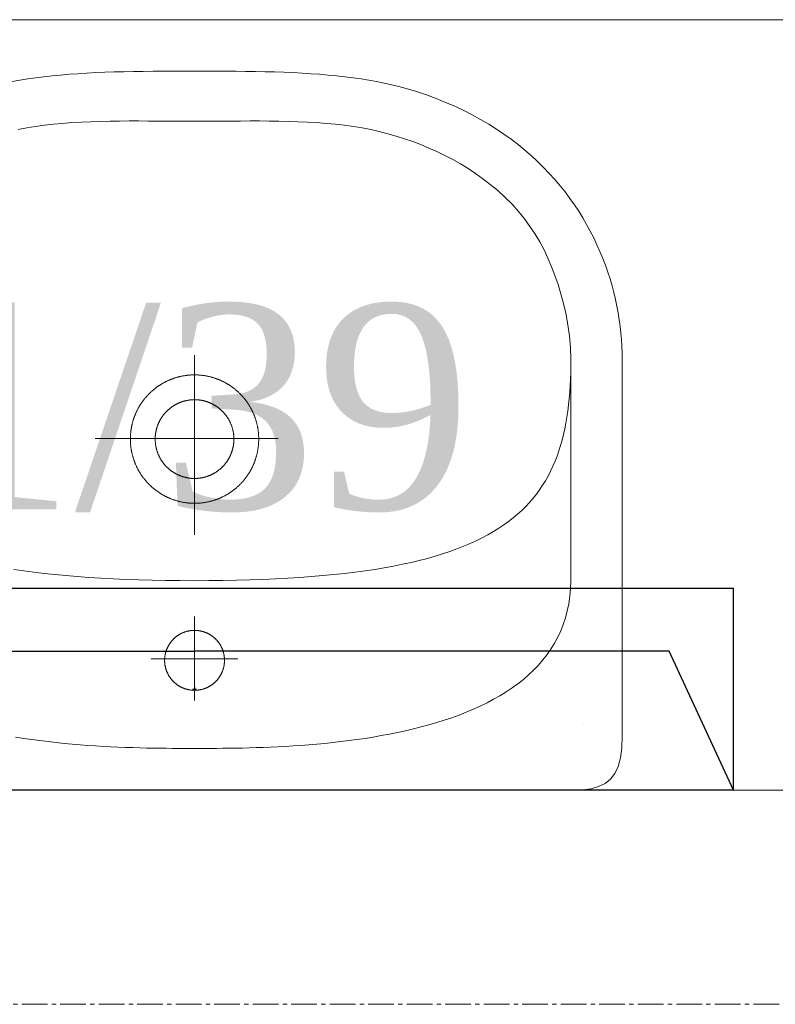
# Model space of a CAD drawing. Header units: centimetres. Extents: x 88729 to 133553, y -16225 to 14174.
# Tile 173 of 231: x 92261 to 92305, y -6861 to -6804. Entities that reach past the tile are written whole.
import ezdxf
from ezdxf.enums import TextEntityAlignment as Align

# ---------------------------------------------------------------- set-up
doc = ezdxf.new("R2010")
doc.units = ezdxf.units.CM
doc.linetypes.add('CENTER2', pattern=[1.125, 0.75, -0.125, 0.125, -0.125])
doc.layers.add('A-ARMATURA', color=252, linetype='Continuous', lineweight=5)
doc.layers.add('E_Istn_pozostaje', color=132, linetype='Continuous', lineweight=25)
for name, color, linetype in [('A-OS', 252, 'CENTER2'), ('A-SCIANY', 252, 'Continuous'), ('E_opisy siły', 5, 'Continuous'), ('E_PODKLAD', 7, 'Continuous'), ('E_siła', 5, 'Continuous'), ('R-MET-IWE', 252, 'Continuous')]:
    doc.layers.add(name, color=color, linetype=linetype)
doc.styles.add('old', font='BOOKOS.TTF')
doc.styles.get("Standard").update_dxf_attribs({"font": 'txt.shx'})

# ---------------------------------------------------------------- blocks, each defined once
blk = doc.blocks.new('RLX_F50_18W')
at = {"ltscale": 0.1}
for p, q in [((5.9, 31.5), (-5.9, 31.5)), ((-5.9, -31.5), (-5.9, 31.5)), ((5.9, 31.5), (-2.224, 27.739)), ((5.9, 31.5), (5.9, -31.5)), ((-2.224, 27.739), (-2.224, 0)), ((-2.224, -27.739), (-2.224, 0)), ((-0.118, 0), (0, 0)), ((0, -0.118), (0, 0.118)), ((0, 0), (0.118, 0))]:
    blk.add_line(p, q, dxfattribs=at)
at = {"ltscale": 0.1, "flags": 9}
blk.add_attdef('RLXLUM', (0, 0), '', height=0.1, dxfattribs=at)
blk = doc.blocks.new('E_opis siły')
at = {"layer": 'E_siła', "linetype": 'Continuous', "ltscale": 0.5, "style": 'old', "flags": 4}
blk.add_attdef('OBWÓD', (0, 0), '', height=12, dxfattribs=at)
blk = doc.blocks.new('A$C3A7D2EB8')
at = {"layer": 'A-ARMATURA'}
for p, q in [((22.711, 16.627), (22.711, 16.627)), ((1.75, 12.947), (1.75, 12.947)), ((2.3, 0.027), (2.3, 0.027)), ((3.75, 0.027), (3.75, 0.027))]:
    blk.add_line(p, q, dxfattribs=at)
for points in [[(-22.131, 20.535), (-0.008, 20.535), (22.115, 20.535), (22.679, 20.513), (23.178, 20.443), (23.613, 20.319), (23.987, 20.133), (24.299, 19.879), (24.552, 19.551), (24.746, 19.142), (24.884, 18.645), (24.965, 18.054), (24.992, 17.362), (24.992, -4.665), (24.988, -5.035), (24.973, -5.409), (24.95, -5.788), (24.917, -6.171), (24.873, -6.557), (24.82, -6.947), (24.757, -7.339), (24.682, -7.734), (24.598, -8.13), (24.502, -8.528), (24.396, -8.927), (24.278, -9.327), (24.149, -9.727), (24.009, -10.127), (23.857, -10.526), (23.693, -10.925), (23.516, -11.322), (23.328, -11.717), (23.127, -12.111), (22.914, -12.502), (22.688, -12.89), (22.449, -13.274), (22.197, -13.655), (21.931, -14.032), (21.652, -14.404), (21.359, -14.771), (21.053, -15.132), (20.732, -15.488), (20.398, -15.838), (20.049, -16.181), (19.685, -16.518), (19.307, -16.846), (18.913, -17.167), (18.505, -17.48), (18.081, -17.784), (17.642, -18.08), (17.188, -18.365), (16.717, -18.641), (16.231, -18.907), (15.728, -19.162), (15.209, -19.406), (14.674, -19.639), (14.122, -19.859), (13.553, -20.068), (12.966, -20.264), (12.363, -20.446), (12.363, -20.446), (11.945, -20.561), (11.518, -20.667), (11.084, -20.764), (10.641, -20.853), (10.19, -20.934), (9.731, -21.008), (9.264, -21.075), (8.788, -21.134), (8.304, -21.188), (7.811, -21.235), (7.31, -21.277), (6.8, -21.313), (6.282, -21.345), (5.754, -21.372), (5.219, -21.394), (4.674, -21.413), (4.12, -21.428), (3.558, -21.44), (2.986, -21.449), (2.406, -21.456), (1.816, -21.46), (1.217, -21.463), (0.609, -21.465), (-0.008, -21.465), (-0.008, -21.465), (-0.625, -21.465), (-1.233, -21.463), (-1.832, -21.46), (-2.421, -21.456), (-3.002, -21.449), (-3.573, -21.44), (-4.136, -21.428), (-4.689, -21.413), (-5.234, -21.394), (-5.77, -21.372), (-6.297, -21.345), (-6.816, -21.313), (-7.325, -21.277), (-7.827, -21.235), (-8.319, -21.188), (-8.804, -21.134), (-9.279, -21.075), (-9.747, -21.008), (-10.206, -20.934), (-10.657, -20.853)], [(-10.311, -18.045), (-9.806, -18.145), (-9.297, -18.233), (-8.776, -18.303), (-8.246, -18.362), (-7.708, -18.412), (-7.163, -18.452), (-6.612, -18.484), (-6.058, -18.508), (-5.5, -18.526), (-4.94, -18.539), (-4.379, -18.546), (-3.819, -18.55), (-3.26, -18.55), (-2.704, -18.548), (-2.152, -18.545), (-1.605, -18.541), (-1.065, -18.538), (-0.532, -18.535), (-0.008, -18.535), (0.516, -18.535), (1.049, -18.538), (1.589, -18.541), (2.136, -18.545), (2.688, -18.548), (3.244, -18.55), (3.803, -18.55), (4.363, -18.546), (4.924, -18.539), (5.484, -18.526), (6.042, -18.508), (6.597, -18.484), (7.147, -18.452), (7.692, -18.412), (8.23, -18.362), (8.76, -18.303), (9.281, -18.233), (9.79, -18.145), (10.295, -18.045), (10.796, -17.932), (11.292, -17.807), (11.783, -17.668), (12.27, -17.515), (12.752, -17.348), (13.228, -17.168), (13.7, -16.972), (14.167, -16.762), (14.629, -16.536), (15.085, -16.295), (15.536, -16.039), (15.981, -15.766), (16.421, -15.476), (16.855, -15.17), (17.283, -14.846), (17.705, -14.505), (18.56, -13.689), (18.934, -13.264), (19.281, -12.832), (19.601, -12.393), (19.897, -11.945), (20.17, -11.487), (20.421, -11.017), (20.653, -10.536), (20.866, -10.041), (21.061, -9.531), (21.242, -9.005), (21.408, -8.462), (21.562, -7.901), (21.704, -7.32), (21.822, -6.649), (21.908, -5.987), (21.965, -5.32), (21.992, -4.636), (21.992, 8.296), (21.975, 8.758), (21.934, 9.206), (21.87, 9.64), (21.784, 10.059), (21.675, 10.464), (21.545, 10.855), (21.395, 11.232), (21.224, 11.596), (21.034, 11.947), (20.825, 12.286), (20.599, 12.611), (20.354, 12.924), (20.093, 13.225), (19.816, 13.514), (19.523, 13.792), (19.216, 14.058), (18.894, 14.312), (18.558, 14.556), (18.209, 14.789), (17.849, 15.012), (17.476, 15.224), (17.092, 15.427), (16.698, 15.619), (16.294, 15.802), (15.881, 15.976), (15.459, 16.141), (15.03, 16.297), (14.593, 16.445), (14.149, 16.584), (13.7, 16.715), (13.245, 16.838), (12.786, 16.954), (12.323, 17.063), (11.856, 17.164), (11.386, 17.258), (10.914, 17.346), (10.441, 17.427), (9.967, 17.503), (9.493, 17.572), (9.019, 17.636), (8.546, 17.694), (8.075, 17.747), (7.606, 17.795), (7.14, 17.839), (6.678, 17.878), (6.22, 17.913), (5.767, 17.944), (5.319, 17.971), (4.878, 17.994), (4.443, 18.015), (4.016, 18.032), (3.597, 18.047), (3.187, 18.059), (2.786, 18.068), (2.395, 18.076), (2.015, 18.082), (1.646, 18.086), (1.289, 18.089), (0.944, 18.091), (0.613, 18.092), (0.295, 18.093), (-0.008, 18.093), (-0.008, 18.093), (-0.311, 18.093), (-0.628, 18.092), (-0.96, 18.091), (-1.304, 18.089), (-1.661, 18.086), (-2.03, 18.082), (-2.411, 18.076), (-2.802, 18.068), (-3.203, 18.059), (-3.613, 18.047), (-4.032, 18.032), (-4.459, 18.015), (-4.894, 17.994), (-5.335, 17.971), (-5.783, 17.944), (-6.236, 17.913), (-6.694, 17.878), (-7.156, 17.839), (-7.622, 17.795), (-8.09, 17.747), (-8.562, 17.694), (-9.034, 17.636), (-9.508, 17.572), (-9.983, 17.503), (-10.457, 17.427)], [(-0.008, 10.387), (-0.008, 15.291)], [(-2.53, 12.856), (2.53, 12.856)], [(-0.008, 8.296), (-0.85, 8.293), (-1.672, 8.284), (-2.472, 8.269), (-3.252, 8.249), (-4.012, 8.223), (-4.752, 8.19), (-5.472, 8.152), (-6.173, 8.108), (-6.854, 8.058), (-7.517, 8.002), (-8.16, 7.941), (-8.785, 7.873), (-9.392, 7.799), (-9.981, 7.719), (-10.552, 7.633)], [(21.992, -4.665), (21.99, -4.259), (21.982, -3.86), (21.969, -3.468), (21.95, -3.082), (21.924, -2.703), (21.893, -2.331), (21.855, -1.966), (21.811, -1.607), (21.759, -1.255), (21.701, -0.909), (21.634, -0.57), (21.56, -0.238), (21.478, 0.088), (21.388, 0.407), (21.289, 0.719), (21.182, 1.025), (21.065, 1.325), (20.939, 1.617), (20.804, 1.904), (20.659, 2.184), (20.504, 2.457), (20.339, 2.724), (20.163, 2.985), (19.977, 3.239), (19.779, 3.486), (19.571, 3.727), (19.35, 3.962), (19.118, 4.191), (18.874, 4.413), (18.618, 4.629), (18.349, 4.838), (18.068, 5.041), (17.773, 5.238), (17.466, 5.428), (17.145, 5.613), (16.81, 5.79), (16.461, 5.962), (16.097, 6.128), (15.72, 6.287), (15.327, 6.44), (14.92, 6.587), (14.497, 6.728), (14.059, 6.862), (13.605, 6.991), (13.135, 7.113), (12.649, 7.229), (12.146, 7.339), (11.627, 7.443), (11.09, 7.541), (10.537, 7.633), (9.966, 7.719), (9.377, 7.799), (8.77, 7.873), (8.145, 7.941), (7.501, 8.002), (6.839, 8.058), (6.157, 8.108), (5.457, 8.152), (4.736, 8.19), (3.997, 8.223), (3.237, 8.249), (2.457, 8.269), (1.656, 8.284), (0.835, 8.293), (-0.008, 8.296)], [(0, -4.88), (0, 5.618)], [(4.88, 0), (-5.799, 0)]]:
    blk.add_lwpolyline(points, dxfattribs=at)
for points in [[(1.75, 12.945), (1.75, 12.968), (1.749, 12.991), (1.748, 13.014), (1.747, 13.037), (1.746, 13.059), (1.745, 13.082), (1.743, 13.105), (1.74, 13.128), (1.738, 13.151), (1.735, 13.173), (1.732, 13.196), (1.729, 13.219), (1.725, 13.241), (1.721, 13.264), (1.717, 13.286), (1.712, 13.309), (1.707, 13.331), (1.702, 13.354), (1.696, 13.376), (1.691, 13.398), (1.685, 13.42), (1.678, 13.442), (1.672, 13.464), (1.665, 13.486), (1.658, 13.508), (1.65, 13.529), (1.642, 13.551), (1.634, 13.572), (1.626, 13.594), (1.617, 13.615), (1.608, 13.636), (1.599, 13.657), (1.59, 13.678), (1.58, 13.699), (1.57, 13.719), (1.56, 13.74), (1.549, 13.76), (1.539, 13.78), (1.528, 13.8), (1.516, 13.82), (1.505, 13.84), (1.493, 13.86), (1.481, 13.879), (1.469, 13.898), (1.456, 13.917), (1.443, 13.936), (1.43, 13.955), (1.417, 13.974), (1.403, 13.992), (1.389, 14.011), (1.375, 14.029), (1.361, 14.047), (1.347, 14.064), (1.332, 14.082), (1.317, 14.099), (1.302, 14.116), (1.286, 14.133), (1.271, 14.15), (1.255, 14.167), (1.239, 14.183), (1.222, 14.199), (1.206, 14.215), (1.189, 14.231), (1.172, 14.246), (1.155, 14.261), (1.138, 14.276), (1.12, 14.291), (1.103, 14.306), (1.085, 14.32), (1.067, 14.334), (1.049, 14.348), (1.03, 14.362), (1.012, 14.375), (0.993, 14.388), (0.974, 14.401), (0.955, 14.413), (0.935, 14.426), (0.916, 14.438), (0.896, 14.45), (0.877, 14.461), (0.857, 14.473), (0.837, 14.484), (0.817, 14.495), (0.796, 14.505), (0.776, 14.516), (0.755, 14.526), (0.734, 14.535), (0.714, 14.545), (0.693, 14.554), (0.671, 14.563), (0.65, 14.572), (0.629, 14.58), (0.608, 14.588), (0.586, 14.596), (0.564, 14.603), (0.543, 14.611), (0.521, 14.618), (0.499, 14.624), (0.477, 14.631), (0.455, 14.637), (0.433, 14.643), (0.41, 14.648), (0.388, 14.653), (0.366, 14.658), (0.343, 14.663), (0.321, 14.667), (0.298, 14.671), (0.276, 14.675), (0.253, 14.679), (0.23, 14.682), (0.208, 14.685), (0.185, 14.687), (0.162, 14.689), (0.139, 14.691), (0.116, 14.693), (0.094, 14.694), (0.071, 14.696), (0.048, 14.696), (0.025, 14.697), (0.002, 14.697), (-0.021, 14.697), (-0.044, 14.696), (-0.067, 14.696), (-0.09, 14.695), (-0.112, 14.693), (-0.135, 14.692), (-0.158, 14.69), (-0.181, 14.688), (-0.204, 14.685), (-0.226, 14.682), (-0.249, 14.679), (-0.272, 14.676), (-0.294, 14.672), (-0.317, 14.668), (-0.339, 14.664), (-0.362, 14.659), (-0.384, 14.654), (-0.407, 14.649), (-0.429, 14.644), (-0.451, 14.638), (-0.473, 14.632), (-0.495, 14.625), (-0.517, 14.619), (-0.539, 14.612), (-0.561, 14.605), (-0.582, 14.597), (-0.604, 14.59), (-0.625, 14.581), (-0.647, 14.573), (-0.668, 14.565), (-0.689, 14.556), (-0.71, 14.547), (-0.731, 14.537), (-0.752, 14.527), (-0.772, 14.517), (-0.793, 14.507), (-0.813, 14.497), (-0.833, 14.486), (-0.853, 14.475), (-0.873, 14.464), (-0.893, 14.452), (-0.913, 14.44), (-0.932, 14.428), (-0.951, 14.416), (-0.971, 14.403), (-0.989, 14.39), (-1.008, 14.377), (-1.027, 14.364), (-1.045, 14.35), (-1.064, 14.337), (-1.082, 14.323), (-1.1, 14.308), (-1.117, 14.294), (-1.135, 14.279), (-1.152, 14.264), (-1.169, 14.249), (-1.186, 14.234), (-1.203, 14.218), (-1.22, 14.202), (-1.236, 14.186), (-1.252, 14.17), (-1.268, 14.153), (-1.284, 14.136), (-1.299, 14.12), (-1.314, 14.103), (-1.329, 14.085), (-1.344, 14.068), (-1.359, 14.05), (-1.373, 14.032), (-1.387, 14.014), (-1.401, 13.996), (-1.415, 13.977), (-1.428, 13.959), (-1.441, 13.94), (-1.454, 13.921), (-1.467, 13.902), (-1.479, 13.883), (-1.491, 13.863), (-1.503, 13.844), (-1.515, 13.824), (-1.526, 13.804), (-1.537, 13.784), (-1.548, 13.764), (-1.558, 13.743), (-1.569, 13.723), (-1.579, 13.702), (-1.588, 13.682), (-1.598, 13.661), (-1.607, 13.64), (-1.616, 13.619), (-1.625, 13.598), (-1.633, 13.576), (-1.641, 13.555), (-1.649, 13.533), (-1.656, 13.512), (-1.664, 13.49), (-1.671, 13.468), (-1.677, 13.446), (-1.684, 13.424), (-1.69, 13.402), (-1.696, 13.38), (-1.701, 13.358), (-1.706, 13.335), (-1.711, 13.313), (-1.716, 13.291), (-1.72, 13.268), (-1.724, 13.246), (-1.728, 13.223), (-1.732, 13.2), (-1.735, 13.178), (-1.738, 13.155), (-1.74, 13.132), (-1.742, 13.109), (-1.744, 13.087), (-1.746, 13.064), (-1.748, 13.041), (-1.749, 13.018), (-1.749, 12.995), (-1.75, 12.972), (-1.75, 12.949), (-1.75, 12.926), (-1.75, 12.903), (-1.749, 12.881), (-1.748, 12.858), (-1.746, 12.835), (-1.745, 12.812), (-1.743, 12.789), (-1.741, 12.766), (-1.738, 12.744), (-1.735, 12.721), (-1.732, 12.698), (-1.729, 12.676), (-1.725, 12.653), (-1.721, 12.63), (-1.717, 12.608), (-1.712, 12.585), (-1.707, 12.563), (-1.702, 12.541), (-1.697, 12.519), (-1.691, 12.496), (-1.685, 12.474), (-1.679, 12.452), (-1.672, 12.43), (-1.665, 12.408), (-1.658, 12.387), (-1.65, 12.365), (-1.643, 12.344), (-1.635, 12.322), (-1.626, 12.301), (-1.618, 12.28), (-1.609, 12.258), (-1.6, 12.237), (-1.59, 12.216), (-1.581, 12.196), (-1.571, 12.175), (-1.56, 12.155), (-1.55, 12.134), (-1.539, 12.114), (-1.528, 12.094), (-1.517, 12.074), (-1.505, 12.054), (-1.493, 12.035), (-1.481, 12.015), (-1.469, 11.996), (-1.456, 11.977), (-1.444, 11.958), (-1.43, 11.939), (-1.417, 11.92), (-1.404, 11.902), (-1.39, 11.884), (-1.376, 11.866), (-1.361, 11.848), (-1.347, 11.83), (-1.332, 11.812), (-1.317, 11.795), (-1.302, 11.778), (-1.287, 11.761), (-1.271, 11.744), (-1.255, 11.728), (-1.239, 11.711), (-1.223, 11.695), (-1.206, 11.679), (-1.19, 11.664), (-1.173, 11.648), (-1.156, 11.633), (-1.138, 11.618), (-1.121, 11.603), (-1.103, 11.589), (-1.085, 11.574), (-1.067, 11.56), (-1.049, 11.546), (-1.031, 11.533), (-1.012, 11.519), (-0.993, 11.506), (-0.974, 11.493), (-0.955, 11.481), (-0.936, 11.468), (-0.916, 11.456), (-0.897, 11.444), (-0.877, 11.433), (-0.857, 11.421), (-0.837, 11.41), (-0.817, 11.4), (-0.797, 11.389), (-0.776, 11.379), (-0.756, 11.369), (-0.735, 11.359), (-0.714, 11.349), (-0.693, 11.34), (-0.672, 11.331), (-0.651, 11.323), (-0.629, 11.314), (-0.608, 11.306), (-0.586, 11.298), (-0.565, 11.291), (-0.543, 11.284), (-0.521, 11.277), (-0.499, 11.27), (-0.477, 11.263), (-0.455, 11.257), (-0.433, 11.252), (-0.411, 11.246), (-0.389, 11.241), (-0.366, 11.236), (-0.344, 11.231), (-0.321, 11.227), (-0.299, 11.223), (-0.276, 11.219), (-0.254, 11.216), (-0.231, 11.212), (-0.208, 11.21), (-0.185, 11.207), (-0.163, 11.205), (-0.14, 11.203), (-0.117, 11.201), (-0.094, 11.2), (-0.071, 11.199), (-0.048, 11.198), (-0.025, 11.197), (-0.002, 11.197), (0.02, 11.197), (0.043, 11.198), (0.066, 11.198), (0.089, 11.199), (0.112, 11.201), (0.135, 11.202), (0.158, 11.204), (0.18, 11.206), (0.203, 11.209), (0.226, 11.212), (0.249, 11.215), (0.271, 11.218), (0.294, 11.222), (0.316, 11.226), (0.339, 11.23), (0.361, 11.235), (0.384, 11.24), (0.406, 11.245), (0.428, 11.25), (0.45, 11.256), (0.473, 11.262), (0.495, 11.269), (0.517, 11.275), (0.538, 11.282), (0.56, 11.289), (0.582, 11.297), (0.603, 11.305), (0.625, 11.313), (0.646, 11.321), (0.667, 11.329), (0.688, 11.338), (0.709, 11.348), (0.73, 11.357), (0.751, 11.367), (0.772, 11.377), (0.792, 11.387), (0.813, 11.397), (0.833, 11.408), (0.853, 11.419), (0.873, 11.43), (0.893, 11.442), (0.912, 11.454), (0.932, 11.466), (0.951, 11.478), (0.97, 11.491), (0.989, 11.504), (1.008, 11.517), (1.027, 11.53), (1.045, 11.544), (1.063, 11.557), (1.081, 11.571), (1.099, 11.586), (1.117, 11.6), (1.135, 11.615), (1.152, 11.63), (1.169, 11.645), (1.186, 11.66), (1.203, 11.676), (1.219, 11.692), (1.236, 11.708), (1.252, 11.724), (1.268, 11.741), (1.283, 11.757), (1.299, 11.774), (1.314, 11.792), (1.329, 11.809), (1.344, 11.826), (1.358, 11.844), (1.373, 11.862), (1.387, 11.88), (1.401, 11.898), (1.414, 11.917), (1.428, 11.935), (1.441, 11.954), (1.454, 11.973), (1.466, 11.992), (1.479, 12.011), (1.491, 12.031), (1.503, 12.05), (1.514, 12.07), (1.525, 12.09), (1.537, 12.11), (1.547, 12.13), (1.558, 12.15), (1.568, 12.171), (1.578, 12.192), (1.588, 12.212), (1.597, 12.233), (1.607, 12.254), (1.616, 12.275), (1.624, 12.296), (1.633, 12.318), (1.641, 12.339), (1.649, 12.361), (1.656, 12.382), (1.663, 12.404), (1.67, 12.426), (1.677, 12.448), (1.683, 12.47), (1.689, 12.492), (1.695, 12.514), (1.701, 12.536), (1.706, 12.559), (1.711, 12.581), (1.716, 12.603), (1.72, 12.626), (1.724, 12.648), (1.728, 12.671), (1.731, 12.694), (1.734, 12.716), (1.737, 12.739), (1.74, 12.762), (1.742, 12.785), (1.744, 12.807), (1.746, 12.83), (1.747, 12.853), (1.748, 12.876), (1.749, 12.899), (1.75, 12.922), (1.75, 12.945)], [(3.75, 0.023), (3.75, 0.056), (3.749, 0.09), (3.749, 0.123), (3.748, 0.157), (3.746, 0.19), (3.745, 0.224), (3.743, 0.258), (3.741, 0.291), (3.738, 0.324), (3.735, 0.358), (3.732, 0.391), (3.729, 0.425), (3.725, 0.458), (3.721, 0.491), (3.717, 0.525), (3.712, 0.558), (3.707, 0.591), (3.702, 0.624), (3.697, 0.657), (3.691, 0.69), (3.685, 0.723), (3.678, 0.756), (3.672, 0.789), (3.665, 0.822), (3.657, 0.855), (3.65, 0.888), (3.642, 0.92), (3.634, 0.953), (3.626, 0.985), (3.617, 1.018), (3.608, 1.05), (3.598, 1.082), (3.589, 1.114), (3.579, 1.147), (3.569, 1.179), (3.558, 1.21), (3.548, 1.242), (3.537, 1.274), (3.525, 1.306), (3.514, 1.337), (3.502, 1.368), (3.49, 1.4), (3.477, 1.431), (3.465, 1.462), (3.452, 1.493), (3.438, 1.524), (3.425, 1.554), (3.411, 1.585), (3.397, 1.616), (3.383, 1.646), (3.368, 1.676), (3.353, 1.706), (3.338, 1.736), (3.323, 1.766), (3.307, 1.796), (3.291, 1.825), (3.275, 1.854), (3.258, 1.884), (3.241, 1.913), (3.224, 1.942), (3.207, 1.97), (3.19, 1.999), (3.172, 2.028), (3.154, 2.056), (3.136, 2.084), (3.117, 2.112), (3.098, 2.14), (3.079, 2.167), (3.06, 2.195), (3.04, 2.222), (3.021, 2.249), (3.001, 2.276), (2.98, 2.303), (2.96, 2.33), (2.939, 2.356), (2.918, 2.382), (2.897, 2.408), (2.876, 2.434), (2.854, 2.46), (2.832, 2.485), (2.81, 2.51), (2.788, 2.536), (2.765, 2.56), (2.742, 2.585), (2.719, 2.609), (2.696, 2.634), (2.673, 2.658), (2.649, 2.682), (2.625, 2.705), (2.601, 2.729), (2.577, 2.752), (2.552, 2.775), (2.528, 2.797), (2.503, 2.82), (2.478, 2.842), (2.452, 2.864), (2.427, 2.886), (2.401, 2.908), (2.375, 2.929), (2.349, 2.95), (2.323, 2.971), (2.296, 2.992), (2.27, 3.012), (2.243, 3.032), (2.216, 3.052), (2.189, 3.072), (2.161, 3.092), (2.134, 3.111), (2.106, 3.13), (2.078, 3.148), (2.05, 3.167), (2.022, 3.185), (1.994, 3.203), (1.965, 3.221), (1.937, 3.238), (1.908, 3.256), (1.879, 3.272), (1.85, 3.289), (1.821, 3.306), (1.791, 3.322), (1.762, 3.338), (1.732, 3.353), (1.702, 3.369), (1.672, 3.384), (1.642, 3.399), (1.612, 3.413), (1.581, 3.427), (1.551, 3.441), (1.52, 3.455), (1.489, 3.469), (1.459, 3.482), (1.428, 3.495), (1.397, 3.507), (1.365, 3.52), (1.334, 3.532), (1.303, 3.544), (1.271, 3.555), (1.239, 3.566), (1.208, 3.577), (1.176, 3.588), (1.144, 3.598), (1.112, 3.608), (1.08, 3.618), (1.048, 3.628), (1.015, 3.637), (0.983, 3.646), (0.951, 3.655), (0.918, 3.663), (0.886, 3.671), (0.853, 3.679), (0.82, 3.686), (0.787, 3.694), (0.755, 3.7), (0.722, 3.707), (0.689, 3.713), (0.656, 3.719), (0.623, 3.725), (0.59, 3.731), (0.556, 3.736), (0.523, 3.74), (0.49, 3.745), (0.457, 3.749), (0.423, 3.753), (0.39, 3.757), (0.357, 3.76), (0.323, 3.763), (0.29, 3.766), (0.256, 3.768), (0.223, 3.771), (0.189, 3.772), (0.156, 3.774), (0.122, 3.775), (0.089, 3.776), (0.055, 3.777), (0.021, 3.777), (-0.012, 3.777), (-0.046, 3.777), (-0.079, 3.776), (-0.113, 3.775), (-0.146, 3.774), (-0.18, 3.773), (-0.213, 3.771), (-0.247, 3.769), (-0.28, 3.767), (-0.314, 3.764), (-0.347, 3.761), (-0.381, 3.758), (-0.414, 3.754), (-0.447, 3.75), (-0.481, 3.746), (-0.514, 3.742), (-0.547, 3.737), (-0.58, 3.732), (-0.614, 3.727), (-0.647, 3.721), (-0.68, 3.715), (-0.713, 3.709), (-0.746, 3.702), (-0.778, 3.695), (-0.811, 3.688), (-0.844, 3.681), (-0.877, 3.673), (-0.909, 3.665), (-0.942, 3.657), (-0.974, 3.648), (-1.007, 3.64), (-1.039, 3.63), (-1.071, 3.621), (-1.103, 3.611), (-1.135, 3.601), (-1.167, 3.591), (-1.199, 3.58), (-1.231, 3.569), (-1.262, 3.558), (-1.294, 3.547), (-1.325, 3.535), (-1.357, 3.523), (-1.388, 3.511), (-1.419, 3.498), (-1.45, 3.485), (-1.481, 3.472), (-1.512, 3.459), (-1.542, 3.445), (-1.573, 3.431), (-1.603, 3.417), (-1.634, 3.403), (-1.664, 3.388), (-1.694, 3.373), (-1.724, 3.358), (-1.753, 3.342), (-1.783, 3.326), (-1.812, 3.31), (-1.842, 3.294), (-1.871, 3.277), (-1.9, 3.26), (-1.929, 3.243), (-1.958, 3.226), (-1.986, 3.208), (-2.014, 3.19), (-2.043, 3.172), (-2.071, 3.154), (-2.099, 3.135), (-2.126, 3.116), (-2.154, 3.097), (-2.181, 3.077), (-2.209, 3.058), (-2.236, 3.038), (-2.262, 3.018), (-2.289, 2.997), (-2.316, 2.977), (-2.342, 2.956), (-2.368, 2.935), (-2.394, 2.914), (-2.42, 2.892), (-2.445, 2.87), (-2.471, 2.848), (-2.496, 2.826), (-2.521, 2.804), (-2.545, 2.781), (-2.57, 2.758), (-2.594, 2.735), (-2.618, 2.712), (-2.642, 2.688), (-2.666, 2.664), (-2.69, 2.64), (-2.713, 2.616), (-2.736, 2.592), (-2.759, 2.567), (-2.781, 2.542), (-2.804, 2.517), (-2.826, 2.492), (-2.848, 2.467), (-2.87, 2.441), (-2.891, 2.415), (-2.912, 2.389), (-2.933, 2.363), (-2.954, 2.337), (-2.975, 2.31), (-2.995, 2.284), (-3.015, 2.257), (-3.035, 2.23), (-3.055, 2.202), (-3.074, 2.175), (-3.093, 2.147), (-3.112, 2.12), (-3.13, 2.092), (-3.149, 2.064), (-3.167, 2.035), (-3.185, 2.007), (-3.202, 1.978), (-3.22, 1.95), (-3.237, 1.921), (-3.254, 1.892), (-3.27, 1.863), (-3.286, 1.833), (-3.302, 1.804), (-3.318, 1.774), (-3.334, 1.744), (-3.349, 1.714), (-3.364, 1.684), (-3.379, 1.654), (-3.393, 1.624), (-3.407, 1.593), (-3.421, 1.563), (-3.435, 1.532), (-3.448, 1.501), (-3.461, 1.47), (-3.474, 1.439), (-3.486, 1.408), (-3.499, 1.377), (-3.511, 1.346), (-3.522, 1.314), (-3.534, 1.283), (-3.545, 1.251), (-3.555, 1.219), (-3.566, 1.187), (-3.576, 1.155), (-3.586, 1.123), (-3.596, 1.091), (-3.605, 1.059), (-3.614, 1.027), (-3.623, 0.994), (-3.632, 0.962), (-3.64, 0.929), (-3.648, 0.897), (-3.655, 0.864), (-3.663, 0.831), (-3.67, 0.798), (-3.677, 0.766), (-3.683, 0.733), (-3.689, 0.7), (-3.695, 0.667), (-3.701, 0.633), (-3.706, 0.6), (-3.711, 0.567), (-3.716, 0.534), (-3.72, 0.501), (-3.724, 0.467), (-3.728, 0.434), (-3.731, 0.401), (-3.735, 0.367), (-3.737, 0.334), (-3.74, 0.3), (-3.742, 0.267), (-3.744, 0.233), (-3.746, 0.2), (-3.747, 0.166), (-3.748, 0.133), (-3.749, 0.099), (-3.75, 0.066), (-3.75, 0.032), (-3.75, -0.002), (-3.749, -0.035), (-3.749, -0.069), (-3.748, -0.102), (-3.746, -0.136), (-3.745, -0.169), (-3.743, -0.203), (-3.741, -0.236), (-3.738, -0.27), (-3.735, -0.303), (-3.732, -0.337), (-3.729, -0.37), (-3.725, -0.403), (-3.721, -0.437), (-3.717, -0.47), (-3.712, -0.503), (-3.707, -0.536), (-3.702, -0.57), (-3.697, -0.603), (-3.691, -0.636), (-3.685, -0.669), (-3.678, -0.702), (-3.672, -0.735), (-3.665, -0.767), (-3.658, -0.8), (-3.65, -0.833), (-3.642, -0.866), (-3.634, -0.898), (-3.626, -0.931), (-3.617, -0.963), (-3.608, -0.995), (-3.599, -1.028), (-3.589, -1.06), (-3.579, -1.092), (-3.569, -1.124), (-3.559, -1.156), (-3.548, -1.188), (-3.537, -1.219), (-3.525, -1.251), (-3.514, -1.282), (-3.502, -1.314), (-3.49, -1.345), (-3.477, -1.376), (-3.465, -1.407), (-3.452, -1.438), (-3.439, -1.469), (-3.425, -1.5), (-3.411, -1.53), (-3.397, -1.561), (-3.383, -1.591), (-3.368, -1.621), (-3.353, -1.652), (-3.338, -1.681), (-3.323, -1.711), (-3.307, -1.741), (-3.291, -1.77), (-3.275, -1.8), (-3.258, -1.829), (-3.242, -1.858), (-3.225, -1.887), (-3.207, -1.916), (-3.19, -1.945), (-3.172, -1.973), (-3.154, -2.001), (-3.136, -2.029), (-3.117, -2.057), (-3.098, -2.085), (-3.079, -2.113), (-3.06, -2.14), (-3.041, -2.168), (-3.021, -2.195), (-3.001, -2.222), (-2.981, -2.248), (-2.96, -2.275), (-2.939, -2.301), (-2.918, -2.328), (-2.897, -2.354), (-2.876, -2.38), (-2.854, -2.405), (-2.832, -2.431), (-2.81, -2.456), (-2.788, -2.481), (-2.765, -2.506), (-2.742, -2.53), (-2.719, -2.555), (-2.696, -2.579), (-2.673, -2.603), (-2.649, -2.627), (-2.625, -2.651), (-2.601, -2.674), (-2.577, -2.697), (-2.552, -2.72), (-2.528, -2.743), (-2.503, -2.765), (-2.478, -2.788), (-2.452, -2.81), (-2.427, -2.832), (-2.401, -2.853), (-2.375, -2.874), (-2.349, -2.896), (-2.323, -2.917), (-2.297, -2.937), (-2.27, -2.958), (-2.243, -2.978), (-2.216, -2.998), (-2.189, -3.018), (-2.162, -3.037), (-2.134, -3.056), (-2.107, -3.075), (-2.079, -3.094), (-2.051, -3.112), (-2.023, -3.131), (-1.994, -3.149), (-1.966, -3.166), (-1.937, -3.184), (-1.908, -3.201), (-1.879, -3.218), (-1.85, -3.235), (-1.821, -3.251), (-1.791, -3.267), (-1.762, -3.283), (-1.732, -3.299), (-1.702, -3.314), (-1.672, -3.329), (-1.642, -3.344), (-1.612, -3.359), (-1.582, -3.373), (-1.551, -3.387), (-1.521, -3.401), (-1.49, -3.414), (-1.459, -3.427), (-1.428, -3.44), (-1.397, -3.453), (-1.366, -3.465), (-1.334, -3.477), (-1.303, -3.489), (-1.271, -3.501), (-1.24, -3.512), (-1.208, -3.523), (-1.176, -3.534), (-1.144, -3.544), (-1.112, -3.554), (-1.08, -3.564), (-1.048, -3.573), (-1.016, -3.583), (-0.983, -3.592), (-0.951, -3.6), (-0.919, -3.609), (-0.886, -3.617), (-0.853, -3.624), (-0.821, -3.632), (-0.788, -3.639), (-0.755, -3.646), (-0.722, -3.653), (-0.689, -3.659), (-0.656, -3.665), (-0.623, -3.671), (-0.59, -3.676), (-0.557, -3.681), (-0.523, -3.686), (-0.49, -3.691), (-0.457, -3.695), (-0.424, -3.699), (-0.39, -3.702), (-0.357, -3.706), (-0.323, -3.709), (-0.29, -3.712), (-0.256, -3.714), (-0.223, -3.716), (-0.189, -3.718), (-0.156, -3.72), (-0.122, -3.721), (-0.089, -3.722), (-0.055, -3.722), (-0.022, -3.723), (0.012, -3.723), (0.045, -3.723), (0.079, -3.722), (0.112, -3.721), (0.146, -3.72), (0.18, -3.719), (0.213, -3.717), (0.247, -3.715), (0.28, -3.712), (0.314, -3.71), (0.347, -3.707), (0.38, -3.703), (0.414, -3.7), (0.447, -3.696), (0.48, -3.692), (0.514, -3.687), (0.547, -3.683), (0.58, -3.678), (0.613, -3.672), (0.646, -3.667), (0.679, -3.661), (0.712, -3.655), (0.745, -3.648), (0.778, -3.641), (0.811, -3.634), (0.844, -3.627), (0.876, -3.619), (0.909, -3.611), (0.941, -3.603), (0.974, -3.594), (1.006, -3.585), (1.039, -3.576), (1.071, -3.567), (1.103, -3.557), (1.135, -3.547), (1.167, -3.537), (1.199, -3.526), (1.23, -3.515), (1.262, -3.504), (1.294, -3.493), (1.325, -3.481), (1.356, -3.469), (1.388, -3.457), (1.419, -3.444), (1.45, -3.431), (1.481, -3.418), (1.511, -3.405), (1.542, -3.391), (1.573, -3.377), (1.603, -3.363), (1.633, -3.348), (1.663, -3.334), (1.693, -3.319), (1.723, -3.303), (1.753, -3.288), (1.783, -3.272), (1.812, -3.256), (1.841, -3.24), (1.871, -3.223), (1.9, -3.206), (1.928, -3.189), (1.957, -3.172), (1.986, -3.154), (2.014, -3.136), (2.042, -3.118), (2.07, -3.099), (2.098, -3.081), (2.126, -3.062), (2.154, -3.043), (2.181, -3.023), (2.208, -3.004), (2.235, -2.984), (2.262, -2.964), (2.289, -2.943), (2.315, -2.923), (2.342, -2.902), (2.368, -2.881), (2.394, -2.859), (2.419, -2.838), (2.445, -2.816), (2.47, -2.794), (2.495, -2.772), (2.52, -2.75), (2.545, -2.727), (2.57, -2.704), (2.594, -2.681), (2.618, -2.658), (2.642, -2.634), (2.666, -2.61), (2.689, -2.586), (2.713, -2.562), (2.736, -2.538), (2.759, -2.513), (2.781, -2.488), (2.804, -2.463), (2.826, -2.438), (2.848, -2.413), (2.869, -2.387), (2.891, -2.361), (2.912, -2.335), (2.933, -2.309), (2.954, -2.283), (2.975, -2.256), (2.995, -2.23), (3.015, -2.203), (3.035, -2.176), (3.054, -2.148), (3.074, -2.121), (3.093, -2.093), (3.112, -2.066), (3.13, -2.038), (3.149, -2.01), (3.167, -1.981), (3.185, -1.953), (3.202, -1.924), (3.22, -1.896), (3.237, -1.867), (3.253, -1.838), (3.27, -1.808), (3.286, -1.779), (3.302, -1.75), (3.318, -1.72), (3.334, -1.69), (3.349, -1.66), (3.364, -1.63), (3.379, -1.6), (3.393, -1.57), (3.407, -1.539), (3.421, -1.509), (3.435, -1.478), (3.448, -1.447), (3.461, -1.416), (3.474, -1.385), (3.486, -1.354), (3.498, -1.323), (3.51, -1.292), (3.522, -1.26), (3.533, -1.229), (3.545, -1.197), (3.555, -1.165), (3.566, -1.133), (3.576, -1.101), (3.586, -1.069), (3.596, -1.037), (3.605, -1.005), (3.614, -0.973), (3.623, -0.94), (3.632, -0.908), (3.64, -0.875), (3.648, -0.843), (3.655, -0.81), (3.663, -0.777), (3.67, -0.744), (3.677, -0.712), (3.683, -0.679), (3.689, -0.646), (3.695, -0.613), (3.701, -0.579), (3.706, -0.546), (3.711, -0.513), (3.716, -0.48), (3.72, -0.447), (3.724, -0.413), (3.728, -0.38), (3.731, -0.347), (3.735, -0.313), (3.737, -0.28), (3.74, -0.246), (3.742, -0.213), (3.744, -0.179), (3.746, -0.146), (3.747, -0.112), (3.748, -0.079), (3.749, -0.045), (3.75, -0.012), (3.75, 0.022)], [(2.3, 0.024), (2.3, 0.051), (2.299, 0.077), (2.299, 0.103), (2.297, 0.13), (2.296, 0.156), (2.295, 0.182), (2.293, 0.208), (2.29, 0.234), (2.288, 0.26), (2.285, 0.287), (2.282, 0.313), (2.279, 0.339), (2.275, 0.365), (2.271, 0.391), (2.267, 0.417), (2.262, 0.443), (2.257, 0.468), (2.252, 0.494), (2.246, 0.52), (2.241, 0.545), (2.235, 0.571), (2.228, 0.596), (2.222, 0.622), (2.215, 0.647), (2.207, 0.673), (2.2, 0.698), (2.192, 0.723), (2.184, 0.748), (2.176, 0.773), (2.167, 0.797), (2.158, 0.822), (2.149, 0.847), (2.139, 0.871), (2.13, 0.896), (2.119, 0.92), (2.109, 0.944), (2.099, 0.968), (2.088, 0.992), (2.076, 1.016), (2.065, 1.039), (2.053, 1.063), (2.041, 1.086), (2.029, 1.11), (2.017, 1.133), (2.004, 1.156), (1.991, 1.179), (1.978, 1.201), (1.964, 1.224), (1.95, 1.246), (1.936, 1.268), (1.922, 1.29), (1.907, 1.312), (1.892, 1.334), (1.877, 1.355), (1.862, 1.377), (1.847, 1.398), (1.831, 1.419), (1.815, 1.44), (1.799, 1.46), (1.782, 1.481), (1.765, 1.501), (1.748, 1.521), (1.731, 1.541), (1.714, 1.561), (1.696, 1.58), (1.678, 1.6), (1.66, 1.619), (1.642, 1.637), (1.623, 1.656), (1.605, 1.675), (1.586, 1.693), (1.567, 1.711), (1.547, 1.729), (1.528, 1.746), (1.508, 1.764), (1.488, 1.781), (1.468, 1.798), (1.448, 1.814), (1.427, 1.831), (1.406, 1.847), (1.386, 1.863), (1.365, 1.878), (1.343, 1.894), (1.322, 1.909), (1.3, 1.924), (1.279, 1.939), (1.257, 1.953), (1.235, 1.968), (1.212, 1.982), (1.19, 1.995), (1.167, 2.009), (1.145, 2.022), (1.122, 2.035), (1.099, 2.048), (1.076, 2.06), (1.052, 2.072), (1.029, 2.084), (1.005, 2.096), (0.982, 2.107), (0.958, 2.118), (0.934, 2.129), (0.91, 2.139), (0.886, 2.15), (0.861, 2.16), (0.837, 2.169), (0.812, 2.179), (0.788, 2.188), (0.763, 2.197), (0.738, 2.205), (0.713, 2.214), (0.688, 2.222), (0.663, 2.229), (0.638, 2.237), (0.613, 2.244), (0.587, 2.251), (0.562, 2.257), (0.536, 2.264), (0.511, 2.27), (0.485, 2.275), (0.459, 2.281), (0.434, 2.286), (0.408, 2.291), (0.382, 2.295), (0.356, 2.299), (0.33, 2.303), (0.304, 2.307), (0.278, 2.31), (0.252, 2.313), (0.226, 2.316), (0.199, 2.318), (0.173, 2.321), (0.147, 2.322), (0.121, 2.324), (0.095, 2.325), (0.068, 2.326), (0.042, 2.327), (0.016, 2.327), (-0.01, 2.327), (-0.037, 2.327), (-0.063, 2.326), (-0.089, 2.325), (-0.116, 2.324), (-0.142, 2.323), (-0.168, 2.321), (-0.194, 2.319), (-0.22, 2.317), (-0.246, 2.314), (-0.273, 2.311), (-0.299, 2.308), (-0.325, 2.304), (-0.351, 2.3), (-0.377, 2.296), (-0.402, 2.292), (-0.428, 2.287), (-0.454, 2.282), (-0.48, 2.277), (-0.506, 2.271), (-0.531, 2.265), (-0.557, 2.259), (-0.582, 2.252), (-0.607, 2.245), (-0.633, 2.238), (-0.658, 2.231), (-0.683, 2.223), (-0.708, 2.215), (-0.733, 2.207), (-0.758, 2.199), (-0.783, 2.19), (-0.807, 2.181), (-0.832, 2.171), (-0.856, 2.162), (-0.881, 2.152), (-0.905, 2.142), (-0.929, 2.131), (-0.953, 2.12), (-0.977, 2.109), (-1.001, 2.098), (-1.024, 2.087), (-1.048, 2.075), (-1.071, 2.063), (-1.094, 2.05), (-1.117, 2.038), (-1.14, 2.025), (-1.163, 2.012), (-1.185, 1.998), (-1.208, 1.985), (-1.23, 1.971), (-1.252, 1.956), (-1.274, 1.942), (-1.296, 1.927), (-1.318, 1.912), (-1.339, 1.897), (-1.36, 1.882), (-1.381, 1.866), (-1.402, 1.85), (-1.423, 1.834), (-1.444, 1.818), (-1.464, 1.801), (-1.484, 1.784), (-1.504, 1.767), (-1.524, 1.75), (-1.543, 1.732), (-1.563, 1.715), (-1.582, 1.697), (-1.601, 1.679), (-1.62, 1.66), (-1.638, 1.642), (-1.657, 1.623), (-1.675, 1.604), (-1.693, 1.584), (-1.71, 1.565), (-1.728, 1.545), (-1.745, 1.526), (-1.762, 1.506), (-1.779, 1.485), (-1.795, 1.465), (-1.812, 1.444), (-1.828, 1.423), (-1.844, 1.403), (-1.859, 1.381), (-1.874, 1.36), (-1.89, 1.339), (-1.904, 1.317), (-1.919, 1.295), (-1.933, 1.273), (-1.948, 1.251), (-1.961, 1.229), (-1.975, 1.206), (-1.988, 1.183), (-2.001, 1.161), (-2.014, 1.138), (-2.027, 1.115), (-2.039, 1.091), (-2.051, 1.068), (-2.063, 1.045), (-2.074, 1.021), (-2.086, 0.997), (-2.096, 0.973), (-2.107, 0.949), (-2.118, 0.925), (-2.128, 0.901), (-2.138, 0.877), (-2.147, 0.852), (-2.156, 0.827), (-2.165, 0.803), (-2.174, 0.778), (-2.183, 0.753), (-2.191, 0.728), (-2.199, 0.703), (-2.206, 0.678), (-2.213, 0.653), (-2.22, 0.627), (-2.227, 0.602), (-2.234, 0.576), (-2.24, 0.551), (-2.245, 0.525), (-2.251, 0.5), (-2.256, 0.474), (-2.261, 0.448), (-2.266, 0.422), (-2.27, 0.396), (-2.274, 0.37), (-2.278, 0.344), (-2.282, 0.318), (-2.285, 0.292), (-2.288, 0.266), (-2.29, 0.24), (-2.293, 0.214), (-2.294, 0.188), (-2.296, 0.161), (-2.298, 0.135), (-2.299, 0.109), (-2.299, 0.083), (-2.3, 0.056), (-2.3, 0.03), (-2.3, 0.004), (-2.3, -0.022), (-2.299, -0.049), (-2.298, -0.075), (-2.297, -0.101), (-2.295, -0.127), (-2.293, -0.154), (-2.291, -0.18), (-2.288, -0.206), (-2.285, -0.232), (-2.282, -0.258), (-2.279, -0.284), (-2.275, -0.31), (-2.271, -0.336), (-2.267, -0.362), (-2.262, -0.388), (-2.257, -0.414), (-2.252, -0.44), (-2.247, -0.465), (-2.241, -0.491), (-2.235, -0.516), (-2.229, -0.542), (-2.222, -0.567), (-2.215, -0.593), (-2.208, -0.618), (-2.2, -0.643), (-2.192, -0.668), (-2.184, -0.693), (-2.176, -0.718), (-2.167, -0.743), (-2.158, -0.768), (-2.149, -0.792), (-2.14, -0.817), (-2.13, -0.841), (-2.12, -0.865), (-2.11, -0.89), (-2.099, -0.914), (-2.088, -0.938), (-2.077, -0.961), (-2.065, -0.985), (-2.054, -1.008), (-2.042, -1.032), (-2.03, -1.055), (-2.017, -1.078), (-2.004, -1.101), (-1.991, -1.124), (-1.978, -1.147), (-1.964, -1.169), (-1.951, -1.192), (-1.937, -1.214), (-1.922, -1.236), (-1.908, -1.258), (-1.893, -1.279), (-1.878, -1.301), (-1.863, -1.322), (-1.847, -1.343), (-1.831, -1.364), (-1.815, -1.385), (-1.799, -1.406), (-1.783, -1.426), (-1.766, -1.447), (-1.749, -1.467), (-1.732, -1.487), (-1.714, -1.506), (-1.697, -1.526), (-1.679, -1.545), (-1.661, -1.564), (-1.642, -1.583), (-1.624, -1.602), (-1.605, -1.62), (-1.586, -1.638), (-1.567, -1.656), (-1.548, -1.674), (-1.528, -1.692), (-1.509, -1.709), (-1.489, -1.726), (-1.468, -1.743), (-1.448, -1.76), (-1.428, -1.776), (-1.407, -1.792), (-1.386, -1.808), (-1.365, -1.824), (-1.344, -1.839), (-1.322, -1.855), (-1.301, -1.87), (-1.279, -1.884), (-1.257, -1.899), (-1.235, -1.913), (-1.213, -1.927), (-1.19, -1.941), (-1.168, -1.954), (-1.145, -1.968), (-1.122, -1.98), (-1.099, -1.993), (-1.076, -2.006), (-1.053, -2.018), (-1.029, -2.03), (-1.006, -2.041), (-0.982, -2.053), (-0.958, -2.064), (-0.934, -2.074), (-0.91, -2.085), (-0.886, -2.095), (-0.862, -2.105), (-0.837, -2.115), (-0.813, -2.124), (-0.788, -2.134), (-0.764, -2.142), (-0.739, -2.151), (-0.714, -2.159), (-0.689, -2.167), (-0.664, -2.175), (-0.638, -2.182), (-0.613, -2.19), (-0.588, -2.196), (-0.562, -2.203), (-0.537, -2.209), (-0.511, -2.215), (-0.486, -2.221), (-0.46, -2.226), (-0.434, -2.231), (-0.408, -2.236), (-0.382, -2.241), (-0.356, -2.245), (-0.33, -2.249), (-0.304, -2.253), (-0.278, -2.256), (-0.252, -2.259), (-0.226, -2.262), (-0.2, -2.264), (-0.174, -2.266), (-0.148, -2.268), (-0.121, -2.27), (-0.095, -2.271), (-0.069, -2.272), (-0.043, -2.272), (-0.016, -2.273), (0.01, -2.273), (0.036, -2.273), (0.062, -2.272), (0.089, -2.271), (0.115, -2.27), (0.141, -2.268), (0.167, -2.267), (0.194, -2.265), (0.22, -2.262), (0.246, -2.26), (0.272, -2.257), (0.298, -2.253), (0.324, -2.25), (0.35, -2.246), (0.376, -2.242), (0.402, -2.237), (0.428, -2.233), (0.454, -2.228), (0.479, -2.222), (0.505, -2.217), (0.531, -2.211), (0.556, -2.204), (0.582, -2.198), (0.607, -2.191), (0.632, -2.184), (0.657, -2.177), (0.683, -2.169), (0.708, -2.161), (0.733, -2.153), (0.757, -2.144), (0.782, -2.136), (0.807, -2.127), (0.831, -2.117), (0.856, -2.108), (0.88, -2.098), (0.904, -2.087), (0.928, -2.077), (0.952, -2.066), (0.976, -2.055), (1, -2.044), (1.024, -2.032), (1.047, -2.021), (1.07, -2.008), (1.094, -1.996), (1.117, -1.983), (1.14, -1.971), (1.162, -1.957), (1.185, -1.944), (1.207, -1.93), (1.23, -1.916), (1.252, -1.902), (1.274, -1.888), (1.295, -1.873), (1.317, -1.858), (1.339, -1.843), (1.36, -1.828), (1.381, -1.812), (1.402, -1.796), (1.423, -1.78), (1.443, -1.764), (1.463, -1.747), (1.484, -1.73), (1.504, -1.713), (1.523, -1.696), (1.543, -1.678), (1.562, -1.661), (1.582, -1.643), (1.601, -1.624), (1.619, -1.606), (1.638, -1.587), (1.656, -1.569), (1.674, -1.55), (1.692, -1.53), (1.71, -1.511), (1.727, -1.491), (1.745, -1.471), (1.762, -1.451), (1.778, -1.431), (1.795, -1.411), (1.811, -1.39), (1.827, -1.369), (1.843, -1.348), (1.859, -1.327), (1.874, -1.306), (1.889, -1.284), (1.904, -1.263), (1.919, -1.241), (1.933, -1.219), (1.947, -1.197), (1.961, -1.174), (1.975, -1.152), (1.988, -1.129), (2.001, -1.106), (2.014, -1.084), (2.026, -1.061), (2.039, -1.037), (2.051, -1.014), (2.062, -0.99), (2.074, -0.967), (2.085, -0.943), (2.096, -0.919), (2.107, -0.895), (2.117, -0.871), (2.127, -0.847), (2.137, -0.822), (2.147, -0.798), (2.156, -0.773), (2.165, -0.749), (2.174, -0.724), (2.182, -0.699), (2.19, -0.674), (2.198, -0.649), (2.206, -0.624), (2.213, -0.599), (2.22, -0.573), (2.227, -0.548), (2.233, -0.522), (2.239, -0.497), (2.245, -0.471), (2.251, -0.446), (2.256, -0.42), (2.261, -0.394), (2.266, -0.368), (2.27, -0.342), (2.274, -0.316), (2.278, -0.29), (2.281, -0.264), (2.284, -0.238), (2.287, -0.212), (2.29, -0.186), (2.292, -0.16), (2.294, -0.134), (2.296, -0.107), (2.297, -0.081), (2.298, -0.055), (2.299, -0.029), (2.3, -0.002), (2.3, 0.024)]]:
    blk.add_lwpolyline(points, close=True, dxfattribs=at)
blk = doc.blocks.new('A$Ce817dbbb')
at = {"layer": 'A-ARMATURA', "color": 252, "lineweight": 9}
blk.add_line((816.104, -17269.017), (1004.112, -17269.017), dxfattribs=at)
at = {"layer": 'A-OS', "color": 252, "lineweight": 9, "ltscale": 2}
blk.add_line((-2608.234, -17326.517), (3323.946, -17326.517), dxfattribs=at)
at = {"layer": 'A-SCIANY', "color": 252, "lineweight": 9, "ltscale": 3}
blk.add_line((629.104, -17314.017), (1004.104, -17314.017), dxfattribs=at)
at = {"layer": 'A-ARMATURA', "color": 252, "lineweight": 9, "xscale": -1, "rotation": 180}
blk.add_blockref('A$C3A7D2EB8', (869.112, -17293.482), dxfattribs=at)
at = {"layer": 'R-MET-IWE', "color": 252, "lineweight": 9, "width": 0.75}
for tag, rotation, p in [('0-', 90, (-1139.045, -4143.611)), ('0-', 90, (-1113.045, -4143.611)), ('0-', 90, (-1087.045, -4143.611)), ('2-', 90, (-796.045, -4143.611)), ('2-', 90, (-505.045, -4143.611)), ('0-', 90, (-480.045, -4143.611)), ('0-', 90, (-456.045, -4143.611)), ('2-', 90, (-166.045, -4143.611)), ('2-', 90, (-625.663, -4833.611)), ('2-', 90, (-599.663, -4833.611)), ('2-', 90, (-573.663, -4833.611)), ('0-', 180, (-2169.638, -4848.468)), ('0-', 180, (-2169.638, -4873.468)), ('0-', 180, (-2169.638, -4899.468)), ('-2', 90, (-1661.47, -4961.645)), ('-2', 90, (-1636.47, -4961.645)), ('0-', 270, (-1489.782, -4968.061)), ('0-', 270, (-1464.782, -4968.061)), ('0-', 270, (-1439.782, -4968.061)), ('0-', 270, (-1364.782, -4968.061)), ('0-', 270, (-1339.782, -4968.061)), ('0-', 270, (-1314.782, -4968.061)), ('0-', 270, (328.218, -4968.061)), ('0-', 270, (354.218, -4968.061)), ('0-', 270, (1256.218, -4968.061)), ('0-', 270, (1282.218, -4968.061)), ('0-', 90, (-513.045, -5496.611)), ('0-', 90, (-487.045, -5496.611)), ('K.S.-', 90, (-487.045, -5766.111)), ('0-', 90, (-513.045, -5766.111)), ('1-', 90, (-539.045, -6114.611)), ('0-', 90, (-513.045, -6114.611)), ('0-', 90, (-487.045, -6114.611)), ('0-', 90, (301.955, -6545.611)), ('0-', 90, (327.955, -6545.611)), ('0-', 90, (353.955, -6545.611)), ('0-', 90, (416.113, -6545.611)), ('0-', 90, (1255.955, -6545.611)), ('0-', 90, (1281.955, -6545.611)), ('1-', 90, (2382.955, -6845.611)), ('1-', 90, (2408.955, -6845.611)), ('1-', 90, (2434.955, -6845.611)), ('1-', 90, (2827.955, -6845.611)), ('1-', 90, (2853.955, -6845.611)), ('1-', 90, (2879.955, -6845.611)), ('<-2', 90, (-910.64, -10482.409)), ('2->', 90, (-718.146, -10854.38)), ('2->', 90, (-692.146, -10854.38)), ('2->', 90, (-744.146, -10870.803)), ('-0', 90, (-186.093, -12450.121)), ('1-', 90, (2264.472, -12866.38)), ('1-', 90, (2290.472, -12866.38)), ('1-', 90, (2316.472, -12866.38)), ('1-', 90, (2709.472, -12866.38)), ('1-', 90, (2735.472, -12866.38)), ('1-', 90, (2761.472, -12866.38)), ('<-KL', 90, (-700.012, -16780.913)), ('-0', 90, (-179.939, -18957.533)), ('0->', 90, (-1257.528, -23179.046)), ('0->', 90, (-1231.528, -23179.046)), ('0->', 90, (-1205.528, -23179.046)), ('0->', 90, (-600.528, -23179.046)), ('0->', 90, (-574.528, -23179.046)), ('0->', 90, (-1692.528, -24074.046)), ('0->', 90, (-1666.528, -24074.046)), ('0->', 90, (-1640.528, -24074.046)), ('0->', 90, (-1486.528, -24074.046)), ('0->', 90, (-1460.528, -24074.046)), ('0->', 90, (-1434.528, -24074.046)), ('<-0', 90, (-499.818, -24383.565)), ('<-0', 90, (-298.109, -24383.565)), ('<-0', 180, (-587.122, -25088.859)), ('<-0', 270, (-496.631, -25202.677)), ('<-0', 180, (-1353.253, -25419.359)), ('<-0', 180, (-1187.253, -25444.101)), ('<-0', 90, (-179.614, -25454.222)), ('<-0', 90, (-69.593, -26375.359)), ('<-0', 90, (-43.593, -26375.359))]:
    blk.add_attdef(tag, text='', height=17, rotation=rotation, dxfattribs=at).set_placement(p, align=Align.MIDDLE)
for tag, p in [('2-', (1424.812, -4179.204)), ('2-', (1424.812, -4205.204)), ('K.S.-', (-76.891, -4264.204)), ('KL-', (-613.132, -4292.185)), ('1-', (-613.132, -4312.185)), ('1-', (-613.132, -4332.185)), ('K.S.-', (1414.126, -4333.662)), ('0-', (-70.188, -4341.204)), ('0-', (469.812, -4341.204)), ('1-', (-613.132, -4352.185)), ('0-', (1424.812, -4361.204)), ('0-', (-70.188, -4367.204)), ('1-', (469.812, -4367.204)), ('0-', (1099.812, -4368.204)), ('2-', (1424.812, -4387.204)), ('1-', (-70.188, -4393.204)), ('1-', (469.812, -4393.204)), ('1-', (1099.812, -4394.204)), ('2-', (1424.812, -4413.204)), ('2-', (-70.188, -4419.204)), ('2-', (1099.812, -4420.204)), ('2-', (469.812, -4444.204)), ('K.S.-', (-76.891, -4445.204)), ('2-', (1099.812, -4446.204)), ('2-', (469.812, -4470.204)), ('2-', (-825.188, -4496.204)), ('2-', (-825.188, -4522.204)), ('2-', (-70.188, -4574.204)), ('2-', (-70.188, -4600.204)), ('K.S.-', (1089.126, -4600.662)), ('2-', (1099.812, -4653.204)), ('2-', (-70.188, -4669.204)), ('2-', (1099.812, -4679.204)), ('-1', (1806.777, -4690.779)), ('1-', (-70.188, -4695.204)), ('2-', (1099.812, -4705.204)), ('-1', (1806.777, -4716.295)), ('K.S.-', (-73.204, -4721.204)), ('-1', (1806.777, -4743.07)), ('FR-', (-70.188, -4747.204)), ('0-', (-1066.188, -6382.704)), ('0-', (-1066.188, -6408.704)), ('2-', (1729.812, -6586.204)), ('2-', (1729.812, -6612.204)), ('2-', (1729.812, -6638.204)), ('2-', (1729.812, -6664.204)), ('K.S.-', (469.812, -6788.204)), ('1-', (-962.188, -6915.204)), ('1-', (-460.188, -6923.204)), ('1-', (469.812, -6923.204)), ('2-', (1729.812, -6923.204)), ('1-', (-460.188, -6949.204)), ('1-', (469.812, -6949.204)), ('2-', (1729.812, -6949.204)), ('K.S.-', (2901.812, -6960.204)), ('2-', (1729.812, -6975.204)), ('2-', (1729.812, -7001.204)), ('2-', (-460.188, -7026.204)), ('0-', (469.812, -7026.204)), ('2-', (-460.188, -7052.204)), ('0-', (469.812, -7052.204)), ('2-', (-460.188, -7078.204)), ('2-', (469.812, -7078.204)), ('1-', (2901.812, -7088.204)), ('2-', (469.812, -7104.204)), ('1-', (2901.812, -7114.204)), ('0-', (1729.812, -7131.204)), ('2-', (-460.188, -7141.204)), ('0-', (1729.812, -7157.204)), ('2-', (-460.188, -7167.204)), ('2-', (469.812, -7181.204)), ('2-', (1729.812, -7183.204)), ('0-', (-460.188, -7193.204)), ('2-', (469.812, -7207.204)), ('2-', (1729.812, -7209.204)), ('K.S.-', (-470.874, -7217.662)), ('2-', (469.812, -7233.204)), ('2-', (1729.812, -7235.204)), ('1-', (-460.188, -7245.204)), ('2-', (469.812, -7259.204)), ('2-', (1729.812, -7261.204)), ('2-', (1729.812, -7287.204)), ('2-', (-460.188, -7297.204)), ('2->', (-943.671, -10542.973)), ('-1', (1688.294, -10711.548)), ('-1', (1688.294, -10737.548)), ('-1', (1688.294, -10763.548)), ('<-2', (1685.551, -12605.392)), ('2->', (1611.329, -12636.472)), ('2->', (1611.329, -12658.973)), ('2->', (1590.766, -12684.973)), ('K.S.-', (2783.329, -12980.973)), ('2->', (-578.671, -13046.973)), ('2->', (-578.671, -13072.973)), ('<-2', (-476.881, -13105.942)), ('1-', (2783.329, -13108.973)), ('1-', (2783.329, -13134.973)), ('<-1', (-610.787, -16857.829)), ('<-1', (-610.787, -16877.829)), ('<-1', (1688.294, -17218.96)), ('<-1', (1688.294, -17244.96)), ('<-1', (1688.294, -17270.96)), ('<-1', (-478.914, -18553.429)), ('<-0', (-2287.983, -23879.575)), ('<-0', (-2287.983, -23905.575)), ('<-0', (-2287.983, -23931.575)), ('<-0', (-343.077, -24738.183)), ('<-0', (-478.914, -25059.683))]:
    blk.add_attdef(tag, text='', height=17, dxfattribs=at).set_placement(p, align=Align.MIDDLE)

msp = doc.modelspace()

# ---------------------------------------------------------------- block references
at = {"layer": 'E_Istn_pozostaje', "rotation": 270.0000738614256}
msp.add_blockref('RLX_F50_18W', (92270.978, -6842.726), dxfattribs=at)
at = {"layer": 'E_opisy siły', "linetype": 'Continuous'}
ref = msp.add_blockref('E_opis siły', (92303.263, -6832.222, -250), dxfattribs=dict(at, xscale=-1))
ref.add_attrib('OBWÓD', 'R1/39', (92242.841, -6832.222, -250), dxfattribs={"color": 3, "linetype": 'Continuous', "ltscale": 0.5, "height": 12, "style": 'old'})
at = {"layer": 'E_PODKLAD'}
msp.add_blockref('A$Ce817dbbb', (91401.874, 10465.391), dxfattribs=at)

doc.saveas('drawing.dxf')
